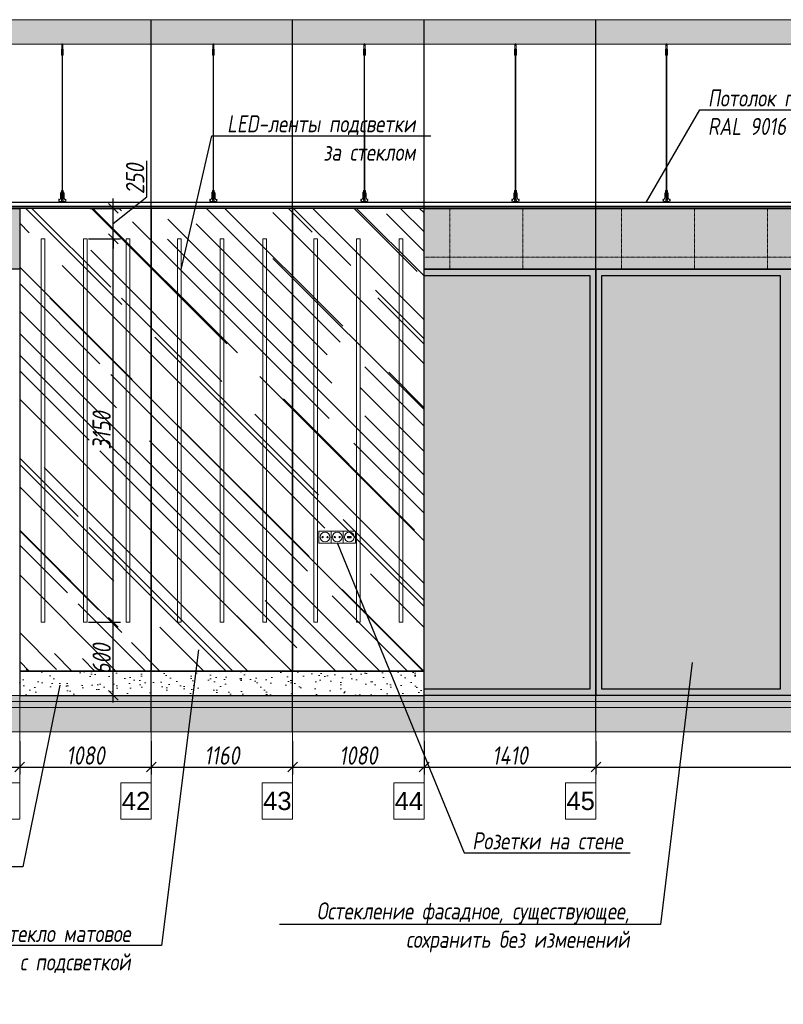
# Model space of a CAD drawing. Header units: millimetres. Extents: x -57162 to 485422, y -209335 to -9481.
# Tile 16 of 256: x -2347 to 3922, y -202524 to -194436. Entities that reach past the tile are written whole.
import ezdxf
from ezdxf import colors
from ezdxf.entities.mleader import LeaderData, LeaderLine
from ezdxf.math import Vec2, Vec3

# ---------------------------------------------------------------- set-up
doc = ezdxf.new("R2010")
doc.units = ezdxf.units.MM
doc.linetypes.add('DASHDOT', pattern=[25.4, 12.7, -6.35, 0, -6.35])
doc.layers.get('Defpoints').update_dxf_attribs({"color": 31})
for name, color, linetype, lineweight in [('01 Остекление', 152, 'Continuous', 5), ('3_RC_Ceiling', 253, 'Continuous', 5), ('A-DETL-GENF', 7, 'Continuous', 5), ('EOM', 1, 'Continuous', 5), ('meb', 26, 'Continuous', 15)]:
    doc.layers.add(name, color=color, linetype=linetype, lineweight=lineweight)
doc.layers.add('dim_per', color=7, linetype='Continuous', lineweight=9, true_color=0x1c3800)
doc.layers.add('dim_razv', color=7, linetype='DASHDOT', lineweight=9, true_color=0x183018)
doc.styles.add('fl_iso paper', font='isocpeur.ttf', dxfattribs={"width": 0.8, "oblique": 10})
doc.styles.get("Standard").update_dxf_attribs({"font": 'arial.ttf'})
doc.dimstyles.new('In tre 1_50', dxfattribs={"dimtxt": 150, "dimasz": 80, "dimexe": 60, "dimexo": 10, "dimgap": 20, "dimtad": 1, "dimdec": 0, "dimrnd": 5, "dimzin": 0, "dimdsep": 46, "dimtxsty": 'fl_iso paper', "dimblk": 'OBLIQUE', "dimcen": 0, "dimdle": 60, "dimadec": 0, "dimazin": 0, "dimtfac": 1, "dimtdec": 0, "dimtofl": 0, "dimtmove": 1, "dimatfit": 1, "dimfxl": 40, "dimtolj": 1, "dimtzin": 0, "dimarcsym": 1})

# ---------------------------------------------------------------- blocks, each defined once
blk = doc.blocks.new('_Oblique')
at = {"color": 0, "linetype": 'ByBlock', "lineweight": -2}
blk.add_line((-0.5, -0.5), (0.5, 0.5), dxfattribs=at)
blk = doc.blocks.new('*D1188')
at = {"layer": 'Defpoints', "color": 0, "linetype": 'ByBlock', "transparency": 16777216}
for p in [(-7136.6, -200352.1), (-2346.6, -200352.1), (-2346.6, -200575.5)]:
    blk.add_point(p, dxfattribs=at)
at = {"layer": 'dim_razv', "color": 0, "linetype": 'ByBlock', "lineweight": -2, "transparency": 16777216}
for p, q in [((-7136.6, -200362.1), (-7136.6, -200635.5)), ((-2346.6, -200362.1), (-2346.6, -200635.5)), ((-7196.6, -200575.5), (-2286.6, -200575.5))]:
    blk.add_line(p, q, dxfattribs=at)
at = {"layer": 'dim_razv', "color": 0, "linetype": 'ByBlock', "lineweight": -2, "transparency": 16777216, "xscale": 80, "yscale": 80, "zscale": 80, "rotation": 180}
blk.add_blockref('_Oblique', (-7136.6, -200575.5), dxfattribs=at)
at = {"layer": 'dim_razv', "color": 0, "linetype": 'ByBlock', "lineweight": -2, "transparency": 16777216, "xscale": 80, "yscale": 80, "zscale": 80}
blk.add_blockref('_Oblique', (-2346.6, -200575.5), dxfattribs=at)
at = {"layer": 'dim_razv', "color": 0, "linetype": 'ByBlock', "transparency": 16777216, "insert": (-4741.6, -200480.5), "char_height": 150, "attachment_point": 5, "style": 'fl_iso paper'}
blk.add_mtext('\\A1;4790', dxfattribs=at)
blk = doc.blocks.new('*D1189')
at = {"layer": 'Defpoints', "color": 0, "linetype": 'ByBlock', "transparency": 16777216}
for p in [(-2346.6, -200352.1), (-1266.6, -200352.1), (-1266.6, -200575.5)]:
    blk.add_point(p, dxfattribs=at)
at = {"layer": 'dim_razv', "color": 0, "linetype": 'ByBlock', "lineweight": -2, "transparency": 16777216}
for p, q in [((-2346.6, -200362.1), (-2346.6, -200635.5)), ((-1266.6, -200362.1), (-1266.6, -200635.5)), ((-2406.6, -200575.5), (-1206.6, -200575.5))]:
    blk.add_line(p, q, dxfattribs=at)
at = {"layer": 'dim_razv', "color": 0, "linetype": 'ByBlock', "lineweight": -2, "transparency": 16777216, "xscale": 80, "yscale": 80, "zscale": 80, "rotation": 180}
blk.add_blockref('_Oblique', (-2346.6, -200575.5), dxfattribs=at)
at = {"layer": 'dim_razv', "color": 0, "linetype": 'ByBlock', "lineweight": -2, "transparency": 16777216, "xscale": 80, "yscale": 80, "zscale": 80}
blk.add_blockref('_Oblique', (-1266.6, -200575.5), dxfattribs=at)
at = {"layer": 'dim_razv', "color": 0, "linetype": 'ByBlock', "transparency": 16777216, "insert": (-1806.6, -200480.5), "char_height": 150, "attachment_point": 5, "style": 'fl_iso paper'}
blk.add_mtext('\\A1;1080', dxfattribs=at)
blk = doc.blocks.new('*D1190')
at = {"layer": 'Defpoints', "color": 0, "linetype": 'ByBlock', "transparency": 16777216}
for p in [(-1266.6, -200352.1), (-106.6, -200352.1), (-106.6, -200575.5)]:
    blk.add_point(p, dxfattribs=at)
at = {"layer": 'dim_razv', "color": 0, "linetype": 'ByBlock', "lineweight": -2, "transparency": 16777216}
for p, q in [((-1266.6, -200362.1), (-1266.6, -200635.5)), ((-106.6, -200362.1), (-106.6, -200635.5)), ((-1326.6, -200575.5), (-46.6, -200575.5))]:
    blk.add_line(p, q, dxfattribs=at)
at = {"layer": 'dim_razv', "color": 0, "linetype": 'ByBlock', "lineweight": -2, "transparency": 16777216, "xscale": 80, "yscale": 80, "zscale": 80, "rotation": 180}
blk.add_blockref('_Oblique', (-1266.6, -200575.5), dxfattribs=at)
at = {"layer": 'dim_razv', "color": 0, "linetype": 'ByBlock', "lineweight": -2, "transparency": 16777216, "xscale": 80, "yscale": 80, "zscale": 80}
blk.add_blockref('_Oblique', (-106.6, -200575.5), dxfattribs=at)
at = {"layer": 'dim_razv', "color": 0, "linetype": 'ByBlock', "transparency": 16777216, "insert": (-686.6, -200480.5), "char_height": 150, "attachment_point": 5, "style": 'fl_iso paper'}
blk.add_mtext('\\A1;1160', dxfattribs=at)
blk = doc.blocks.new('*D1191')
at = {"layer": 'Defpoints', "color": 0, "linetype": 'ByBlock', "transparency": 16777216}
for p in [(-106.6, -200352.1), (973.4, -200352.1), (973.4, -200575.5)]:
    blk.add_point(p, dxfattribs=at)
at = {"layer": 'dim_razv', "color": 0, "linetype": 'ByBlock', "lineweight": -2, "transparency": 16777216}
for p, q in [((-106.6, -200362.1), (-106.6, -200635.5)), ((973.4, -200362.1), (973.4, -200635.5)), ((-166.6, -200575.5), (1033.4, -200575.5))]:
    blk.add_line(p, q, dxfattribs=at)
at = {"layer": 'dim_razv', "color": 0, "linetype": 'ByBlock', "lineweight": -2, "transparency": 16777216, "xscale": 80, "yscale": 80, "zscale": 80, "rotation": 180}
blk.add_blockref('_Oblique', (-106.6, -200575.5), dxfattribs=at)
at = {"layer": 'dim_razv', "color": 0, "linetype": 'ByBlock', "lineweight": -2, "transparency": 16777216, "xscale": 80, "yscale": 80, "zscale": 80}
blk.add_blockref('_Oblique', (973.4, -200575.5), dxfattribs=at)
at = {"layer": 'dim_razv', "color": 0, "linetype": 'ByBlock', "transparency": 16777216, "insert": (433.4, -200480.5), "char_height": 150, "attachment_point": 5, "style": 'fl_iso paper'}
blk.add_mtext('\\A1;1080', dxfattribs=at)
blk = doc.blocks.new('*D1192')
at = {"layer": 'Defpoints', "color": 0, "linetype": 'ByBlock', "transparency": 16777216}
for p in [(973.4, -200352.1), (2383.4, -200352.1), (2383.4, -200575.5)]:
    blk.add_point(p, dxfattribs=at)
at = {"layer": 'dim_razv', "color": 0, "linetype": 'ByBlock', "lineweight": -2, "transparency": 16777216}
for p, q in [((973.4, -200362.1), (973.4, -200635.5)), ((2383.4, -200362.1), (2383.4, -200635.5)), ((913.4, -200575.5), (2443.4, -200575.5))]:
    blk.add_line(p, q, dxfattribs=at)
at = {"layer": 'dim_razv', "color": 0, "linetype": 'ByBlock', "lineweight": -2, "transparency": 16777216, "xscale": 80, "yscale": 80, "zscale": 80, "rotation": 180}
blk.add_blockref('_Oblique', (973.4, -200575.5), dxfattribs=at)
at = {"layer": 'dim_razv', "color": 0, "linetype": 'ByBlock', "lineweight": -2, "transparency": 16777216, "xscale": 80, "yscale": 80, "zscale": 80}
blk.add_blockref('_Oblique', (2383.4, -200575.5), dxfattribs=at)
at = {"layer": 'dim_razv', "color": 0, "linetype": 'ByBlock', "transparency": 16777216, "insert": (1678.4, -200480.5), "char_height": 150, "attachment_point": 5, "style": 'fl_iso paper'}
blk.add_mtext('\\A1;1410', dxfattribs=at)
blk = doc.blocks.new('*D1193')
at = {"layer": 'Defpoints', "color": 0, "linetype": 'ByBlock', "transparency": 16777216}
for p in [(2383.4, -200352.1), (6373.4, -200352.1), (6373.4, -200575.5)]:
    blk.add_point(p, dxfattribs=at)
at = {"layer": 'dim_razv', "color": 0, "linetype": 'ByBlock', "lineweight": -2, "transparency": 16777216}
for p, q in [((2383.4, -200362.1), (2383.4, -200635.5)), ((6373.4, -200362.1), (6373.4, -200635.5)), ((2323.4, -200575.5), (6433.4, -200575.5))]:
    blk.add_line(p, q, dxfattribs=at)
at = {"layer": 'dim_razv', "color": 0, "linetype": 'ByBlock', "lineweight": -2, "transparency": 16777216, "xscale": 80, "yscale": 80, "zscale": 80, "rotation": 180}
blk.add_blockref('_Oblique', (2383.4, -200575.5), dxfattribs=at)
at = {"layer": 'dim_razv', "color": 0, "linetype": 'ByBlock', "lineweight": -2, "transparency": 16777216, "xscale": 80, "yscale": 80, "zscale": 80}
blk.add_blockref('_Oblique', (6373.4, -200575.5), dxfattribs=at)
at = {"layer": 'dim_razv', "color": 0, "linetype": 'ByBlock', "transparency": 16777216, "insert": (4378.4, -200480.5), "char_height": 150, "attachment_point": 5, "style": 'fl_iso paper'}
blk.add_mtext('\\A1;3990', dxfattribs=at)
blk = doc.blocks.new('*U1158')
at = {"layer": '3_RC_Ceiling', "ltscale": 20}
for p, q in [((490272.3, -64362.5), (490277.8, -64362.5)), ((490274.8, -64310.2), (490274.8, -64370.1)), ((490284.8, -64348.3), (490274.8, -64348.3)), ((490284.8, -64370.1), (490274.8, -64370.1)), ((490277.8, -64349.5), (490277.8, -64370.1)), ((490277.8, -64397.8), (490277.8, -64357.1)), ((490279.8, -64305.3), (490279.8, -64324.4)), ((490281.8, -64349.5), (490281.8, -64370.1)), ((490281.8, -64397.8), (490281.8, -64357)), ((490281.8, -64362.5), (490287.3, -64362.5)), ((490284.8, -64310.2), (490284.8, -64370.1)), ((490272.3, -64391), (490277.8, -64391)), ((490277.9, -65491.9), (490277.8, -64404.1)), ((490281.9, -65491.9), (490281.8, -64404.1)), ((490281.8, -64391), (490287.3, -64391)), ((490277.9, -65511.1), (490277.9, -65482.6)), ((490281.9, -65511.1), (490281.9, -65482.6)), ((490272.4, -65524.1), (490277.9, -65524.1)), ((490272.4, -65552.6), (490277.9, -65552.6)), ((490285.6, -65568.8), (490274.1, -65568.8)), ((490274.1, -65586.8), (490274.1, -65597.8)), ((490276.5, -65574.8), (490276.5, -65571.4)), ((490277.9, -65570.9), (490277, -65570.9)), ((490277.9, -65575.3), (490277, -65575.3)), ((490277.4, -65574.8), (490277.3, -65570.9)), ((490277.9, -65574.8), (490277.4, -65574.8)), ((490277.9, -65559.3), (490277.9, -65518.6)), ((490277.9, -65582.5), (490277.9, -65566.3)), ((490281.9, -65559.4), (490281.9, -65518.6)), ((490281.9, -65524.1), (490287.4, -65524.1)), ((490281.9, -65552.6), (490287.4, -65552.6)), ((490281.9, -65582.5), (490281.9, -65566.3)), ((490282.8, -65570.9), (490281.9, -65570.9)), ((490282.4, -65574.8), (490281.9, -65574.8)), ((490282.8, -65575.3), (490281.9, -65575.3)), ((490282.4, -65574.8), (490282.4, -65570.9)), ((490283.3, -65574.8), (490283.3, -65571.4)), ((490285.6, -65586.8), (490285.6, -65597.8)), ((490274.1, -65597.8), (490274.1, -65604.3)), ((490285.6, -65597.8), (490285.6, -65604.3))]:
    blk.add_line(p, q, dxfattribs=at)
at = {"layer": '3_RC_Ceiling', "ltscale": 20, "elevation": -5.1}
blk.add_lwpolyline([(490272.3, -64351.8), (490272.3, -64402.6, 0.311691), (490287.3, -64402.6), (490287.3, -64351.8, 0.333333)], format="xyb", close=True, dxfattribs=at)
at = {"layer": '3_RC_Ceiling', "ltscale": 20}
for points in [[(490282, -64357.5, 0.15158), (490281.9, -64357.1, 0.106977), (490281.4, -64356.6, 0.07462), (490280.7, -64356.3, 0.061287), (490279.9, -64356.2, 0.061287), (490279, -64356.3, 0.07462), (490278.3, -64356.6, 0.106977), (490277.8, -64357.1, 0.15158), (490277.7, -64357.5, 0.156429), (490277.8, -64358, 0.106977)], [(490282, -64357.5, -0.164855), (490281.8, -64358, -0.106977)], [(490282, -64397.3, -0.15158), (490281.9, -64397.7, -0.106977), (490281.4, -64398.2, -0.07462), (490280.7, -64398.5, -0.061287), (490279.9, -64398.6, -0.061287), (490279, -64398.5, -0.07462), (490278.3, -64398.2, -0.106977), (490277.8, -64397.7, -0.15158), (490277.7, -64397.3, -0.156429), (490277.8, -64396.8, -0.106977)], [(490281.8, -64396.8, -0.164855), (490282, -64397.3, -0.15158)], [(490287.4, -65524.7, -0.160742), (490293.9, -65538), (490293.9, -65568.4, 0.196304), (490301, -65585.9, -0.186577), (490301.9, -65587.9, 0.403263), (490303.4, -65589.3), (490303.4, -65589.3, 0.315299), (490304.8, -65588.4), (490305, -65587.7, -0.253979), (490306.1, -65586.8, -0.113914), (490306.5, -65586.8, -0.349227), (490307.7, -65588.2), (490307.7, -65590.4, -0.065543), (490307.5, -65591.7), (490306.1, -65596.9, -0.339454), (490296.4, -65604.3), (490263.3, -65604.3, -0.339454), (490253.6, -65596.9), (490252.2, -65591.7, -0.065543), (490252, -65590.4), (490252, -65588.2, -0.349227), (490253.2, -65586.8, -0.113914), (490253.6, -65586.8, -0.253979), (490254.7, -65587.7), (490254.9, -65588.4, 0.315299), (490256.4, -65589.3), (490256.4, -65589.3, 0.403263), (490257.9, -65587.9, -0.186577), (490258.7, -65585.9, 0.196304), (490265.9, -65568.4), (490265.9, -65538, -0.160742), (490272.4, -65524.7)], [(490285.6, -65588.8), (490286.4, -65588.8, 0.414214), (490286.9, -65588.3), (490286.9, -65587.3, 0.414214), (490286.4, -65586.8), (490273.4, -65586.8, 0.414214), (490272.9, -65587.3), (490272.9, -65588.3, 0.414214), (490273.4, -65588.8), (490274.1, -65588.8)], [(490282, -65519.1, 0.15158), (490281.9, -65518.6, 0.106977), (490281.4, -65518.2, 0.07462), (490280.7, -65517.9, 0.061287), (490279.9, -65517.8, 0.061287), (490279, -65517.9, 0.07462), (490278.3, -65518.2, 0.106977), (490277.8, -65518.6, 0.15158), (490277.7, -65519.1, 0.156429), (490277.9, -65519.6, 0.106977)], [(490282, -65558.9, -0.15158), (490281.9, -65559.3, -0.106977), (490281.4, -65559.8, -0.07462), (490280.7, -65560.1, -0.061287), (490279.9, -65560.2, -0.061287), (490279, -65560.1, -0.07462), (490278.3, -65559.8, -0.106977), (490277.8, -65559.3, -0.15158), (490277.7, -65558.9, -0.156429), (490277.9, -65558.4, -0.106977)], [(490282, -65519.1, -0.164855), (490281.9, -65519.6, -0.106977)], [(490281.9, -65558.4, -0.164855), (490282, -65558.9, -0.15158)], [(490285.6, -65595.8), (490286.4, -65595.8, -0.414214), (490286.9, -65596.3), (490286.9, -65597.3, -0.414214), (490286.4, -65597.8), (490273.4, -65597.8, -0.414214), (490272.9, -65597.3), (490272.9, -65596.3, -0.414214), (490273.4, -65595.8), (490274.1, -65595.8)], [(490285.6, -65604.3), (490285.6, -65605.3, -0.414214), (490282.6, -65608.3), (490277.1, -65608.3, -0.414214), (490274.1, -65605.3), (490274.1, -65604.3)]]:
    blk.add_lwpolyline(points, format="xyb", dxfattribs=at)
at = {"layer": '3_RC_Ceiling', "ltscale": 20, "const_width": 2.22}
blk.add_lwpolyline([(490307.6, -65584.7, -1), (490312.1, -65584.7), (490312.1, -65586.3, -0.267949), (490311.4, -65587.5, 0.57735), (490311.4, -65589.9, -0.267949), (490312.1, -65591.1), (490312.1, -65593.7, -0.267949), (490311.4, -65594.9, 0.57735), (490311.4, -65597.3, -0.267949), (490312.1, -65598.5), (490312.1, -65601.2, -0.267949), (490311.4, -65602.4, 0.57735), (490311.4, -65604.8, -0.267949), (490312.1, -65606), (490312.1, -65608.8, -0.414214), (490310.7, -65610.2), (490304.5, -65610.2, -0.247529), (490303.3, -65609.6, 0.247529), (490302.2, -65609), (490298.3, -65609, 0.247529), (490297.1, -65609.6, -0.247529), (490296, -65610.2), (490282.3, -65610.2, -0.267949), (490281.1, -65609.5, 0.57735), (490278.7, -65609.5, -0.267949), (490277.5, -65610.2), (490263.7, -65610.2, -0.247529), (490262.6, -65609.6, 0.247529), (490261.4, -65609), (490257.6, -65609, 0.247529), (490256.4, -65609.6, -0.247529), (490255.3, -65610.2), (490249, -65610.2, -0.414214), (490247.6, -65608.8), (490247.6, -65606, -0.267949), (490248.3, -65604.8, 0.57735), (490248.3, -65602.4, -0.267949), (490247.6, -65601.2), (490247.6, -65598.5, -0.267949), (490248.3, -65597.3, 0.57735), (490248.3, -65594.9, -0.267949), (490247.6, -65593.7), (490247.6, -65591.1, -0.267949), (490248.3, -65589.9, 0.57735), (490248.3, -65587.5, -0.267949), (490247.6, -65586.3), (490247.6, -65584.7, -1), (490252.1, -65584.7, -1)], format="xyb", dxfattribs=at)
at = {"layer": '3_RC_Ceiling', "ltscale": 20}
blk.add_lwpolyline([(490272.4, -65513.4), (490272.4, -65564.2, 0.311691), (490287.4, -65564.2), (490287.4, -65513.4, 0.333333)], format="xyb", close=True, dxfattribs=at)
at = {"layer": '3_RC_Ceiling', "ltscale": 20, "flags": 128}
blk.add_lwpolyline([(490285.6, -65586.8, -0.414214), (490286.1, -65586.3), (490286.6, -65586.3), (490286.6, -65573.3), (490286.1, -65573.3, -0.414214), (490285.6, -65572.8), (490285.6, -65567.9), (490274.1, -65567.9), (490274.1, -65572.8, -0.414214), (490273.6, -65573.3), (490273.1, -65573.3), (490273.1, -65586.3), (490273.6, -65586.3, -0.414214), (490274.1, -65586.8)], format="xyb", dxfattribs=at)
at = {"layer": '3_RC_Ceiling', "ltscale": 20}
for centre in [(490279.8, -64366.3), (490279.8, -64386.3), (490279.9, -65527.8), (490279.9, -65547.8)]:
    blk.add_circle(centre, 1.6, dxfattribs=at)
for centre, radius, start, end in [((490279.8, -64376.3), 2.8, 131.81165, 228.19115), ((490279.8, -64376.3), 2.8, 131.81165, 228.19115), ((490279.8, -64376.3), 2.8, 48.19102, 131.81165), ((490279.8, -64376.3), 2.8, 228.19115, 311.81178), ((490279.8, -64376.3), 2.8, 311.81178, 48.19102), ((490277, -65571.4), 0.5, 90.0014, 180.0014), ((490277, -65574.8), 0.5, 180.0014, 270.0014), ((490279.9, -65537.8), 2.8, 131.81165, 228.19115), ((490279.9, -65537.8), 2.8, 131.81165, 228.19115), ((490278.4, -65582.5), 0.531, 180.0014, 219.64067), ((490279.9, -65537.8), 2.8, 48.19102, 131.81165), ((490279.9, -65537.8), 2.8, 228.19115, 311.81178), ((490279.1, -65581.9), 1.44, 219.64067, 243.43635), ((490279.6, -65581), 2.48, 243.43635, 258.30048), ((490279.9, -65579.5), 3.99, 258.30048, 270.0014), ((490279.9, -65579.5), 3.99, 270.0014, 281.70232), ((490280.2, -65581), 2.48, 281.70232, 296.56645), ((490280.6, -65581.9), 1.44, 296.56645, 320.36213), ((490279.9, -65537.8), 2.8, 311.81178, 48.19102), ((490281.3, -65582.5), 0.531, 320.36213, 0.0014), ((490282.8, -65571.4), 0.5, 0.0014, 90.0014), ((490282.8, -65574.8), 0.5, 270.0014, 0.0014)]:
    blk.add_arc(centre, radius, start, end, dxfattribs=at)
blk = doc.blocks.new('*U1198')
at = {"layer": '3_RC_Ceiling'}
blk.add_blockref('*U1158', (-490279.9, 64957.8, 2.5), dxfattribs=at)
blk = doc.blocks.new('*U1199')
at = {"color": 0, "linetype": 'ByBlock', "lineweight": -2, "transparency": 16777216}
for p in [(48360, 0), (49600, 0), (50840, 0), (52080, 0), (53320, 0)]:
    blk.add_blockref('*U1198', p, dxfattribs=at)
blk = doc.blocks.new('*D1200')
at = {"layer": 'Defpoints', "color": 0, "linetype": 'ByBlock', "transparency": 16777216}
for p in [(-1791.6, -199386.3), (-1579, -199386.3), (-1823.8, -199986.3)]:
    blk.add_point(p, dxfattribs=at)
at = {"layer": 'dim_razv', "color": 0, "linetype": 'ByBlock', "lineweight": -2, "transparency": 16777216}
for p, q in [((-1579, -200046.3), (-1579, -199326.3)), ((-1781.6, -199386.3), (-1519, -199386.3)), ((-1813.8, -199986.3), (-1519, -199986.3))]:
    blk.add_line(p, q, dxfattribs=at)
at = {"layer": 'dim_razv', "color": 0, "linetype": 'ByBlock', "lineweight": -2, "transparency": 16777216, "xscale": 80, "yscale": 80, "zscale": 80}
for p, rotation in [((-1579, -199386.3), 90), ((-1579, -199986.3), 270)]:
    blk.add_blockref('_Oblique', p, dxfattribs=dict(at, rotation=rotation))
at = {"layer": 'dim_razv', "color": 0, "linetype": 'ByBlock', "transparency": 16777216, "insert": (-1674, -199686.3), "char_height": 150, "attachment_point": 5, "rotation": 90, "style": 'fl_iso paper'}
blk.add_mtext('\\A1;600', dxfattribs=at)
blk = doc.blocks.new('*D1201')
at = {"layer": 'Defpoints', "color": 0, "linetype": 'ByBlock', "transparency": 16777216}
for p in [(-1791.6, -196236.3), (-1579, -196236.3), (-1791.6, -199386.3)]:
    blk.add_point(p, dxfattribs=at)
at = {"layer": 'dim_razv', "color": 0, "linetype": 'ByBlock', "lineweight": -2, "transparency": 16777216}
for p, q in [((-1579, -199446.3), (-1579, -196176.3)), ((-1781.6, -196236.3), (-1519, -196236.3)), ((-1781.6, -199386.3), (-1519, -199386.3))]:
    blk.add_line(p, q, dxfattribs=at)
at = {"layer": 'dim_razv', "color": 0, "linetype": 'ByBlock', "lineweight": -2, "transparency": 16777216, "xscale": 80, "yscale": 80, "zscale": 80}
for p, rotation in [((-1579, -196236.3), 90), ((-1579, -199386.3), 270)]:
    blk.add_blockref('_Oblique', p, dxfattribs=dict(at, rotation=rotation))
at = {"layer": 'dim_razv', "color": 0, "linetype": 'ByBlock', "transparency": 16777216, "insert": (-1674, -197811.3), "char_height": 150, "attachment_point": 5, "rotation": 90, "style": 'fl_iso paper'}
blk.add_mtext('\\A1;3150', dxfattribs=at)
blk = doc.blocks.new('*D1202')
at = {"layer": 'Defpoints', "color": 0, "linetype": 'ByBlock', "transparency": 16777216}
for p in [(-1779.9, -195986.3), (-1579, -195986.3), (-1791.6, -196236.3)]:
    blk.add_point(p, dxfattribs=at)
at = {"layer": 'dim_razv', "color": 0, "linetype": 'ByBlock', "lineweight": -2, "transparency": 16777216}
for p, q in [((-1304.3, -195891), (-1304.3, -195596.5)), ((-1579, -196111.3), (-1304.3, -195891)), ((-1579, -195986.3), (-1579, -195906.3)), ((-1769.9, -195986.3), (-1519, -195986.3)), ((-1579, -196236.3), (-1579, -195986.3)), ((-1781.6, -196236.3), (-1519, -196236.3)), ((-1579, -196236.3), (-1579, -196316.3))]:
    blk.add_line(p, q, dxfattribs=at)
at = {"layer": 'dim_razv', "color": 0, "linetype": 'ByBlock', "lineweight": -2, "transparency": 16777216, "xscale": 80, "yscale": 80, "zscale": 80}
for p, rotation in [((-1579, -195986.3), 270), ((-1579, -196236.3), 90)]:
    blk.add_blockref('_Oblique', p, dxfattribs=dict(at, rotation=rotation))
at = {"layer": 'dim_razv', "color": 0, "linetype": 'ByBlock', "transparency": 16777216, "insert": (-1399.3, -195743.8), "char_height": 150, "attachment_point": 5, "rotation": 90, "style": 'fl_iso paper'}
blk.add_mtext('\\A1;250', dxfattribs=at)

msp = doc.modelspace()

# ---------------------------------------------------------------- hatches: boundary and pattern name
at = {"linetype": 'ByBlock'}
h = msp.add_hatch(color=252, dxfattribs=at)
h.dxf.hatch_style = 1
h.paths.add_polyline_path([(2383.4, -196486.3), (5593.4, -196486.3), (5593.4, -199986.3), (2383.4, -199986.3)])
h.paths.add_polyline_path([(973.4, -196486.3), (2383.4, -196486.3), (2383.4, -199986.3), (973.4, -199986.3)])
h.paths.add_polyline_path([(973.4, -196536.3), (2333.4, -196536.3), (2333.4, -199936.3), (973.4, -199936.3)], flags=17)
h.paths.add_polyline_path([(2433.4, -196536.3), (3896.8, -196536.3), (3896.8, -199936.3), (2433.4, -199936.3)], flags=16)
h.paths.add_polyline_path([(3946.8, -196536.3), (5543.4, -196536.3), (5543.4, -199936.3), (3946.8, -199936.3)], flags=16)
at = {"lineweight": 13}
h = msp.add_hatch(color=253, dxfattribs=at)
h.dxf.hatch_style = 1
h.set_gradient(color1=(0, 18, 71), color2=(216, 219, 228), name='INVCURVED')
h.paths.add_polyline_path([(973.4, -196536.3), (2333.4, -196536.3), (2333.4, -199936.3), (973.4, -199936.3)])
h.paths.add_polyline_path([(2433.4, -196536.3), (3896.8, -196536.3), (3896.8, -199936.3), (2433.4, -199936.3)])
h.paths.add_polyline_path([(3946.8, -196536.3), (5543.4, -196536.3), (5543.4, -199936.3), (3946.8, -199936.3)])
at = {"layer": '01 Остекление', "linetype": 'ByBlock', "transparency": 33554534}
h = msp.add_hatch(dxfattribs=at)
h.set_pattern_fill('AR-RROOF', color=256, scale=15, angle=-45, style=0)
h.paths.add_polyline_path([(-106.6, -199786.3), (973.4, -199786.3), (973.4, -195986.3), (-106.6, -195986.3)])
h.paths.add_polyline_path([(-106.6, -195986.3), (-1266.6, -195986.3), (-1266.6, -199786.3), (-106.6, -199786.3)])
h.paths.add_polyline_path([(-2346.6, -199786.3), (-1266.6, -199786.3), (-1266.6, -195986.3), (-2346.6, -195986.3)])
at = {"layer": 'A-DETL-GENF'}
h = msp.add_hatch(dxfattribs=at)
h.set_pattern_fill('ANSI35', color=256, scale=20, style=0)
h.set_pattern_definition([(45, (-175554.6, -202177.55), (-89.80256, 89.80256), []), (45, (-175464.8, -202177.55), (-89.80256, 89.80256), [158.75, -31.75, 0, -31.75])])
h.paths.add_polyline_path([(-55480.4, -194636.3), (14122.4, -194636.3), (14122.4, -194436.3), (-55480.4, -194436.3)])
h = msp.add_hatch(dxfattribs=at)
h.set_pattern_fill('AR-CONC', color=256, style=0)
h.set_pattern_definition([(50, (-207238.09, -207827.55), (182.18467, -15.93909), [19.05, -209.55]), (355, (-207238.09, -207827.55), (-35.24342, 191.05685), [15.24, -167.64058]), (100.451445, (-207222.9, -207828.88), (146.94125, 175.11775), [16.19001, -178.09024]), (46.1842, (-207238.1, -207776.75), (271.07904, -42.04233), [28.575, -314.325]), (96.63556, (-207215.5, -207780.25), (237.40413, 247.42612), [24.28502, -267.1356]), (351.18415, (-207238.1, -207776.75), (237.40413, 247.42612), [22.85997, -251.45973]), (21, (-207212.69, -207789.45), (151.61439, -102.2652), [19.05, -209.55]), (326, (-207212.69, -207789.45), (61.80203, 184.18797), [15.24, -167.64]), (71.451445, (-207200.06, -207797.97), (213.41642, 81.92277), [16.19001, -178.08994]), (37.5, (-207238.09, -207827.55), (3.088603, 84.555039), [0, -165.608, 0, -170.18, 0, -168.275]), (7.5, (-207238.09, -207827.55), (66.819663, 100.180575), [0, -97.028, 0, -161.798, 0, -64.135]), (327.5, (-207294.73, -207827.55), (135.590595, -5.728744), [0, -63.5, 0, -198.12, 0, -262.89]), (317.5, (-207320.13, -207827.55), (148.12918, 25.42649), [0, -82.55, 0, -131.572, 0, -186.69])])
h.paths.add_polyline_path([(-55480.4, -200036.3), (14122.4, -200036.3), (14122.4, -199986.3), (-55480.4, -199986.3)])
h = msp.add_hatch(dxfattribs=at)
h.set_pattern_fill('ANSI35', color=256, scale=10, style=0)
h.set_pattern_definition([(45, (-207238.09, -207827.55), (-44.90128, 44.90128), []), (45, (-207193.19, -207827.55), (-44.90128, 44.90128), [79.375, -15.875, 0, -15.875])])
h.paths.add_polyline_path([(14122.4, -200086.3), (-55480.4, -200086.3), (-55480.4, -200036.3), (14122.4, -200036.3)])
h = msp.add_hatch(dxfattribs=at)
h.set_pattern_fill('ANSI35', color=256, scale=20, style=0)
h.set_pattern_definition([(45, (-207238.09, -207827.55), (-89.80256, 89.80256), []), (45, (-207148.29, -207827.55), (-89.80256, 89.80256), [158.75, -31.75, 0, -31.75])])
h.paths.add_polyline_path([(-55480.4, -200286.3), (14122.4, -200286.3), (14122.4, -200086.3), (-55480.4, -200086.3)])
at = {"layer": 'dim_razv', "true_color": 0xffffff, "transparency": 33554687}
h = msp.add_hatch(dxfattribs=at)
h.set_pattern_fill('AR-SAND', scale=3, angle=315)
h.paths.add_polyline_path([(-7136.6, -195986.3), (-2346.6, -195986.3), (-2346.6, -196486.3), (-7136.6, -196486.3)])
h.paths.add_polyline_path([(973.4, -195986.3), (5593.4, -195986.3), (5593.4, -196486.3), (973.4, -196486.3)])
h = msp.add_hatch(dxfattribs=at)
h.set_pattern_fill('AR-SAND', scale=3, angle=315)
h.paths.add_polyline_path([(-2346.6, -199986.3), (973.4, -199986.3), (973.4, -199786.3), (-2346.6, -199786.3)])
at = {"layer": 'EOM', "linetype": 'ByBlock'}
h = msp.add_hatch(dxfattribs=at)
h.set_pattern_fill('ANSI31', color=256)
h.set_pattern_definition([(45, (-234018.806, 5163.0255), (-2.24506403, 2.24506403), [])])
h.paths.add_polyline_path([(344.7, -198686.3), (374.7, -198686.3), (374.7, -198681.3), (344.7, -198681.3)])

# ---------------------------------------------------------------- linework, layer by layer
at = {"lineweight": 13}
for points in [[(-55480.4, -194636.3), (14122.4, -194636.3), (14122.4, -194436.3), (-55480.4, -194436.3)], [(-55480.4, -200036.3), (14122.4, -200036.3), (14122.4, -199986.3), (-55480.4, -199986.3)], [(14122.4, -200086.3), (-55480.4, -200086.3), (-55480.4, -200036.3), (14122.4, -200036.3)], [(-55480.4, -200286.3), (14122.4, -200286.3), (14122.4, -200086.3), (-55480.4, -200086.3)]]:
    msp.add_lwpolyline(points, close=True, dxfattribs=at)
at = {"lineweight": 30}
for points in [[(-1266.6, -200286.3), (-1266.6, -194436.3)], [(-106.6, -200286.3), (-106.6, -194436.3)], [(973.4, -200286.3), (973.4, -194436.3)], [(2383.4, -200286.3), (2383.4, -194436.3)]]:
    msp.add_lwpolyline(points, dxfattribs=at)
at = {"linetype": 'ByBlock'}
for points in [[(-50446.6, -195936.3), (11188.4, -195936.3), (11188.4, -195971.3), (-50446.6, -195971.3)], [(11188.4, -195986.3), (-50446.6, -195986.3), (-50446.6, -195971.3), (11188.4, -195971.3)], [(973.4, -196486.3), (2383.4, -196486.3), (2383.4, -199986.3), (973.4, -199986.3)], [(2383.4, -196486.3), (5593.4, -196486.3), (5593.4, -199986.3), (2383.4, -199986.3)], [(973.4, -196536.3), (2333.4, -196536.3), (2333.4, -199936.3), (973.4, -199936.3)], [(2433.4, -196536.3), (3896.8, -196536.3), (3896.8, -199936.3), (2433.4, -199936.3)]]:
    msp.add_lwpolyline(points, close=True, dxfattribs=at)
for points in [[(-7136.6, -195986.3), (-2346.6, -195986.3), (-2346.6, -196486.3), (-7136.6, -196486.3)], [(-2346.6, -199786.3), (-1266.6, -199786.3), (-1266.6, -195986.3), (-2346.6, -195986.3)], [(-106.6, -195986.3), (-1266.6, -195986.3), (-1266.6, -199786.3), (-106.6, -199786.3)], [(-106.6, -199786.3), (973.4, -199786.3), (973.4, -195986.3), (-106.6, -195986.3)], [(973.4, -195986.3), (5593.4, -195986.3), (5593.4, -196486.3), (973.4, -196486.3)], [(-2346.6, -199986.3), (973.4, -199986.3), (973.4, -199786.3), (-2346.6, -199786.3)]]:
    msp.add_lwpolyline(points, close=True)
at = {"layer": 'dim_razv', "color": 253, "ltscale": 0.3, "transparency": 33554687}
for points in [[(1183.4, -196486.3), (1183.4, -195986.3)], [(1783.4, -196486.3), (1783.4, -195986.3)], [(2593.4, -196486.3), (2593.4, -195986.3)], [(3193.4, -196486.3), (3193.4, -195986.3)], [(3793.4, -196486.3), (3793.4, -195986.3)], [(973.4, -196386.3), (5593.4, -196386.3)]]:
    msp.add_lwpolyline(points, dxfattribs=at)
at = {"layer": 'dim_razv', "color": 40, "linetype": 'ByBlock', "true_color": 0xffc20a}
for points in [[(-2171.6, -196236.3), (-2141.6, -196236.3), (-2141.6, -199386.3), (-2171.6, -199386.3)], [(-1821.6, -196236.3), (-1791.6, -196236.3), (-1791.6, -199386.3), (-1821.6, -199386.3)], [(-1471.6, -196236.3), (-1441.6, -196236.3), (-1441.6, -199386.3), (-1471.6, -199386.3)], [(-1051.6, -196236.3), (-1021.6, -196236.3), (-1021.6, -199386.3), (-1051.6, -199386.3)], [(-701.6, -196236.3), (-671.6, -196236.3), (-671.6, -199386.3), (-701.6, -199386.3)], [(-351.6, -196236.3), (-321.6, -196236.3), (-321.6, -199386.3), (-351.6, -199386.3)], [(68.4, -196236.3), (98.4, -196236.3), (98.4, -199386.3), (68.4, -199386.3)], [(418.4, -196236.3), (448.4, -196236.3), (448.4, -199386.3), (418.4, -199386.3)], [(768.4, -196236.3), (798.4, -196236.3), (798.4, -199386.3), (768.4, -199386.3)]]:
    msp.add_lwpolyline(points, close=True, dxfattribs=at)
at = {"layer": 'EOM', "color": 252, "linetype": 'ByBlock'}
for points in [[(209.7, -198736.3), (109.7, -198736.3), (109.7, -198636.3), (209.7, -198636.3)], [(309.7, -198736.3), (209.7, -198736.3), (209.7, -198636.3), (309.7, -198636.3)], [(409.7, -198736.3), (309.7, -198736.3), (309.7, -198636.3), (409.7, -198636.3)], [(344.7, -198681.3), (374.7, -198681.3), (374.7, -198691.3), (344.7, -198691.3)], [(344.7, -198686.3), (374.7, -198686.3), (374.7, -198681.3), (344.7, -198681.3)]]:
    msp.add_lwpolyline(points, close=True, dxfattribs=at)
for centre, radius in [((159.7, -198686.3), 40), ((139.7, -198686.3), 5), ((179.7, -198686.3), 5), ((259.7, -198686.3), 40), ((239.7, -198686.3), 5), ((279.7, -198686.3), 5), ((359.7, -198686.3), 40)]:
    msp.add_circle(centre, radius, dxfattribs=at)
at = {"layer": 'meb', "color": 5, "true_color": 0x0505ff}
for points in [[(-2346.6, -199700), (-2346.6, -201004.2)], [(-1266.6, -199700), (-1266.6, -201004.2)], [(-106.6, -199700), (-106.6, -201004.2)], [(973.4, -199700), (973.4, -201004.2)], [(2383.4, -199700), (2383.4, -201004.2)]]:
    msp.add_lwpolyline(points, dxfattribs=at)
for points in [[(-2596.6, -201004.2), (-2346.6, -201004.2), (-2346.6, -200704.2), (-2596.6, -200704.2)], [(-1516.6, -201004.2), (-1266.6, -201004.2), (-1266.6, -200704.2), (-1516.6, -200704.2)], [(-356.6, -201004.2), (-106.6, -201004.2), (-106.6, -200704.2), (-356.6, -200704.2)], [(723.4, -201004.2), (973.4, -201004.2), (973.4, -200704.2), (723.4, -200704.2)], [(2133.4, -201004.2), (2383.4, -201004.2), (2383.4, -200704.2), (2133.4, -200704.2)]]:
    msp.add_lwpolyline(points, close=True, dxfattribs=at)

# ---------------------------------------------------------------- block references
msp.add_blockref('*U1199', (-50356.7, -195283.9, -2.5))

# ---------------------------------------------------------------- texts
at = {"layer": 'meb', "color": 5, "true_color": 0x0505ff, "char_height": 150, "attachment_point": 5}
for s, insert in [('42', (-1391.6, -200854.2)), ('43', (-231.6, -200854.2)), ('44', (848.4, -200854.2)), ('45', (2258.4, -200854.2))]:
    msp.add_mtext_dynamic_manual_height_columns(s, width=165.776, gutter_width=12.5, heights=[0], dxfattribs=dict(at, insert=insert))

# ---------------------------------------------------------------- dimensions: what is measured, and where the dimension line sits
at = {"layer": 'dim_razv', "linetype": 'ByBlock'}
dim = msp.add_linear_dim(base=(-1579, -195986.3), p1=(-1791.6, -196236.3), p2=(-1779.9, -195986.3), angle=90, dimstyle='In tre 1_50', dxfattribs=at)
dim.commit()
dim.dimension.update_dxf_attribs({"geometry": '*D1202', "text_midpoint": (-1304.3, -195871), "dimtype": 160})
for base, p1, p2, picture, middle in [((-1579, -196236.3), (-1791.6, -199386.3), (-1791.6, -196236.3), '*D1201', (-1674, -197811.3)), ((-1579, -199386.3), (-1823.8, -199986.3), (-1791.6, -199386.3), '*D1200', (-1674, -199686.3))]:
    dim = msp.add_linear_dim(base=base, p1=p1, p2=p2, angle=90, dimstyle='In tre 1_50', dxfattribs=at)
    dim.commit()
    dim.dimension.update_dxf_attribs({"geometry": picture, "text_midpoint": middle})
for base, p1, p2, picture, middle in [((-2346.6, -200575.5), (-7136.6, -200352.1), (-2346.6, -200352.1), '*D1188', (-4741.6, -200480.5)), ((-1266.6, -200575.5), (-2346.6, -200352.1), (-1266.6, -200352.1), '*D1189', (-1806.6, -200480.5)), ((-106.6, -200575.5), (-1266.6, -200352.1), (-106.6, -200352.1), '*D1190', (-686.6, -200480.5)), ((973.4, -200575.5), (-106.6, -200352.1), (973.4, -200352.1), '*D1191', (433.4, -200480.5)), ((2383.4, -200575.5), (973.4, -200352.1), (2383.4, -200352.1), '*D1192', (1678.4, -200480.5)), ((6373.4, -200575.5), (2383.4, -200352.1), (6373.4, -200352.1), '*D1193', (4378.4, -200480.5))]:
    dim = msp.add_linear_dim(base=base, p1=p1, p2=p2, dimstyle='In tre 1_50', dxfattribs=at)
    dim.commit()
    dim.dimension.update_dxf_attribs({"geometry": picture, "text_midpoint": middle})

# ---------------------------------------------------------------- leaders
at = {"layer": 'dim_per', "linetype": 'ByBlock'}
ml = msp.add_multileader_mtext('Standard', dxfattribs=at)
ml.set_content('Потолок подвесной из мет. панелей, \\PRAL 9016', color=256, style='fl_iso paper')
ml.set_leader_properties()
ml.build(insert=Vec2(0, 0))
ml.multileader.update_dxf_attribs({"text_left_attachment_type": 6, "text_right_attachment_type": 6, "dogleg_length": 252.8})
ctx = ml.context
ctx.base_point, ctx.char_height, ctx.plane_origin = Vec3(3300.8, -195177.8), 140, Vec3(3358.9, -194506.8)
ctx.left_attachment, ctx.right_attachment = 6, 6
notes = []
notes.append((ctx, [(0, (1, 1, 0), (3237.3, -195177.8), (1, 0), 63.5, [(0, [(2795.6, -195936.3)], 0, [])])]))
ctx.mtext.insert, ctx.mtext.flow_direction = Vec3(3302.8, -195009.8), 5
ml = msp.add_multileader_mtext('Standard', dxfattribs=at)
ml.set_content('LED-ленты подсветки за стеклом', color=256, style='fl_iso paper')
ml.set_leader_properties()
ml.build(insert=Vec2(0, 0))
ml.multileader.update_dxf_attribs({"text_left_attachment_type": 6, "text_right_attachment_type": 6, "dogleg_length": 252.8})
ctx = ml.context
ctx.base_point, ctx.char_height, ctx.plane_origin = Vec3(-661.4, -195389.3), 140, Vec3(3788.1, -192252.7)
ctx.left_attachment, ctx.right_attachment, ctx.text_align_type = 6, 6, 2
notes.append((ctx, [(0, (1, 1, 0), (-770.4, -195389.3), (1, 0), 109.1, [(0, [(-1022.1, -196492.8)], 0, [])])]))
ctx.mtext.insert, ctx.mtext.width, ctx.mtext.alignment, ctx.mtext.flow_direction = Vec3(902, -195221.3), 1669.833, 3, 5
ml = msp.add_multileader_mtext('Standard', dxfattribs=at)
ml.set_content('Розетки на стене', color=256, style='fl_iso paper')
ml.set_leader_properties()
ml.build(insert=Vec2(0, 0))
ml.multileader.update_dxf_attribs({"text_left_attachment_type": 6, "text_right_attachment_type": 6, "dogleg_length": 252.8})
ctx = ml.context
ctx.base_point, ctx.char_height, ctx.plane_origin = Vec3(1366.4, -201279.5), 140, Vec3(8689.7, -207900.8)
ctx.left_attachment, ctx.right_attachment = 6, 6
notes.append((ctx, [(1, (1, 1, 0), (1301.7, -201279.5), (1, 0), 64.6, [(0, [(259.7, -198736.3)], 0, [])])]))
ctx.mtext.insert, ctx.mtext.width, ctx.mtext.flow_direction = Vec3(1368.4, -201111.5), 1421.655, 5
ml = msp.add_multileader_mtext('Standard', dxfattribs=at)
ml.set_content('Отделка - стекло матовое белое, с подсветкой', color=256, style='fl_iso paper')
ml.set_leader_properties()
ml.build(insert=Vec2(0, 0))
ml.multileader.update_dxf_attribs({"text_left_attachment_type": 6, "text_right_attachment_type": 6, "dogleg_length": 252.8})
ctx = ml.context
ctx.base_point, ctx.char_height, ctx.plane_origin = Vec3(-3416.9, -202040.7), 140, Vec3(191, -199758.8)
ctx.left_attachment, ctx.right_attachment, ctx.text_align_type = 6, 6, 2
notes.append((ctx, [(1, (1, 1, 0), (-1181.8, -202040.7), (-1, 0), 252.8, [(0, [(-877.3, -199609)], 0, [])])]))
ctx.mtext.insert, ctx.mtext.width, ctx.mtext.alignment, ctx.mtext.flow_direction = Vec3(-1436.6, -201872.7), 2170.478, 3, 5
ml = msp.add_multileader_mtext('Standard', dxfattribs=at)
ml.set_content('Остекление фасадное, существующее, сохранить без изменений', color=256, style='fl_iso paper')
ml.set_leader_properties()
ml.build(insert=Vec2(0, 0))
ml.multileader.update_dxf_attribs({"text_left_attachment_type": 6, "text_right_attachment_type": 6, "dogleg_length": 252.8})
ctx = ml.context
ctx.base_point, ctx.char_height, ctx.plane_origin = Vec3(-79.2, -201868.9), 140, Vec3(1592.6, -199693.2)
ctx.left_attachment, ctx.right_attachment, ctx.text_align_type = 6, 6, 2
notes.append((ctx, [(1, (1, 1, 0), (2914.3, -201868.9), (-1, 0), 252.8, [(1, [(3174.7, -199713.3)], 0, [])])]))
ctx.mtext.insert, ctx.mtext.width, ctx.mtext.alignment, ctx.mtext.flow_direction = Vec3(2659.5, -201686.9), 2844.499, 3, 5
ml = msp.add_multileader_mtext('Standard', dxfattribs=at)
ml.set_content('Отделка цоколя - плитка по аналогии с отделкой стен', color=256, style='fl_iso paper')
ml.set_leader_properties()
ml.build(insert=Vec2(0, 0))
ml.multileader.update_dxf_attribs({"text_left_attachment_type": 6, "text_right_attachment_type": 6, "dogleg_length": 252.8})
ctx = ml.context
ctx.base_point, ctx.char_height, ctx.plane_origin = Vec3(-4683.4, -201395.5), 140, Vec3(-948.6, -199343)
ctx.left_attachment, ctx.right_attachment, ctx.text_align_type = 6, 6, 2
notes.append((ctx, [(1, (1, 1, 0), (-2321.4, -201395.5), (-1, 0), 252.8, [(0, [(-2016.9, -199899.8)], 0, [])])]))
ctx.mtext.insert, ctx.mtext.width, ctx.mtext.alignment, ctx.mtext.flow_direction = Vec3(-2576.2, -201227.5), 2170.478, 3, 5
for ctx, leaders in notes:
    for number, flags, end, landing, length, lines in leaders:
        leader = LeaderData()
        leader.index, (leader.has_last_leader_line, leader.has_dogleg_vector, leader.attachment_direction) = number, flags
        leader.last_leader_point, leader.dogleg_vector, leader.dogleg_length = Vec3(end), Vec3(landing), length
        for number, points, colour, breaks in lines:
            line = LeaderLine()
            line.index, line.vertices, line.color, line.breaks = number, Vec3.list(points), colors.encode_raw_color(colour), breaks
            leader.lines.append(line)
        ctx.leaders.append(leader)

doc.saveas('drawing.dxf')
